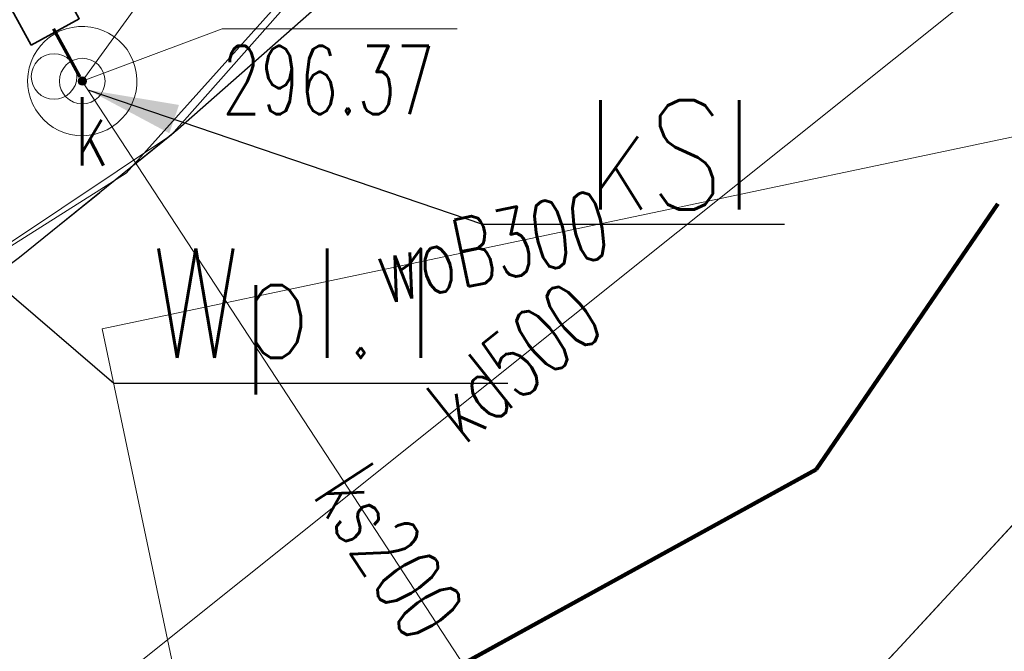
# Model space of a CAD drawing. Header units: metres. Extents: x 6567444 to 13135881, y 5574237 to 11149086.
# Tile 45 of 212: x 6567925 to 6567936, y 5574380 to 5574387. Entities that reach past the tile are written whole.
import ezdxf
from ezdxf.enums import TextEntityAlignment as Align

# ---------------------------------------------------------------- set-up
doc = ezdxf.new("R2010")
doc.units = ezdxf.units.M
for name, pattern in [('_MDCP$0$2.0_1.0', [3, 2, -1]), ('_MDCP$0$L_0_04', [1.5, 1, -0.5]), ('GE.I.6640.1.468.2024_MDCP_dodatkowe pomiary_12.03.2026$0$2.0_1.0', [3, 2, -1]), ('GE.I.6640.1.468.2024_MDCP_dodatkowe pomiary_12.03.2026$0$L_0_04', [1.5, 1, -0.5]), ('ISO03W100', [30, 12, -18])]:
    doc.linetypes.add(name, pattern=pattern)
for name, color, linetype, lineweight in [('_MDCP$0$GES_InneUrzadzeniaTowarzyszace', 7, 'Continuous', 18), ('_MDCP$0$GES_InneUrzadzeniaTowarzyszace_P', 7, 'Continuous', 18), ('_MDCP$0$GES_Rzedna', 7, 'Continuous', 18), ('_MDCP$0$OT_Komunikacja', 7, 'Continuous', 18), ('_MDCP$0$Z_ZAKRES', 214, 'Continuous', 90), ('_MDCP$1$GES_PrzewodKanalizacyjny', 36, 'Continuous', 18), ('_MDCP$1$GES_PrzewodWodociagowy', 5, 'Continuous', 18), ('_TT_KAN_D_Opis_PKT_wpust', 7, 'Continuous', 30), ('_TT_KAN_S_Opis_PKT_Siec_I', 7, 'Continuous', 30), ('_TT_KAN_S_PRZYLACZE', 34, 'ISO03W100', 70), ('_TT_RO', 7, 'Continuous', 35), ('GE.I.6640.1.468.2024_MDCP_dodatkowe pomiary_12.03.2026$0$GES_InneUrzadzeniaTowarzyszace', 7, 'Continuous', 18), ('GE.I.6640.1.468.2024_MDCP_dodatkowe pomiary_12.03.2026$0$GES_InneUrzadzeniaTowarzyszace_P', 7, 'Continuous', 18), ('GE.I.6640.1.468.2024_MDCP_dodatkowe pomiary_12.03.2026$0$GES_PrzewodKanalizacyjny', 36, 'Continuous', 18), ('GE.I.6640.1.468.2024_MDCP_dodatkowe pomiary_12.03.2026$0$GES_PrzewodWodociagowy', 5, 'Continuous', 18), ('GE.I.6640.1.468.2024_MDCP_dodatkowe pomiary_12.03.2026$0$GES_Rzedna', 7, 'Continuous', 18), ('GE.I.6640.1.468.2024_MDCP_dodatkowe pomiary_12.03.2026$0$OT_Komunikacja', 7, 'Continuous', 18), ('GE.I.6640.1.468.2024_MDCP_dodatkowe pomiary_12.03.2026$0$Z_ZAKRES', 214, 'Continuous', 90)]:
    doc.layers.add(name, color=color, linetype=linetype, lineweight=lineweight)
doc.layers.add('FORMA - Arch 01 - PZT 1 Strefy', color=7, linetype='Continuous')
doc.styles.add('_MDCP$0$STANDARD', font='simplex.shx')
doc.styles.add('GE.I.6640.1.468.2024_MDCP_dodatkowe pomiary_12.03.2026$0$STANDARD', font='simplex.shx')
doc.styles.add('ROMANS', font='romans.shx', dxfattribs={"width": 0.9})
doc.styles.get("Standard").update_dxf_attribs({"font": 'arial.ttf'})
doc.dimstyles.new('ISO-25', dxfattribs={"dimtxt": 2.5, "dimasz": 2.5, "dimexe": 1.25, "dimexo": 0.625, "dimtad": 1, "dimtxsty": 'Standard', "dimcen": 2.5, "dimadec": 0, "dimazin": 0, "dimtfac": 1, "dimtmove": 0, "dimatfit": 3, "dimfxl": 1, "dimarcsym": 0})
pattern_1 = [(45, (0, 0), (-0.265165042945, 0.265165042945), [])]

# ---------------------------------------------------------------- blocks, each defined once
blk = doc.blocks.new('_MDCP$0$SUPK_K')
at = {"color": 0, "linetype": 'Continuous', "lineweight": 18}
blk.add_circle((0, 0), 0.5, dxfattribs=at)
blk = doc.blocks.new('_MDCP$0$other_SUPW_O')
at = {"color": 0, "linetype": 'Continuous', "lineweight": 18}
blk.add_circle((0, 0), 0.5, dxfattribs=at)
blk = doc.blocks.new('_MDCP$0$other_SUPS01_05')
at = {"linetype": 'Continuous', "lineweight": 13}
blk.add_hatch(color=0, dxfattribs=at).paths.add_polyline_path([(0, -0.091, 1), (0, 0.091, 1)])
at = {"color": 0, "linetype": 'Continuous', "lineweight": 13}
blk.add_circle((0, 0), 0.0906, dxfattribs=at)
blk = doc.blocks.new('_MDCP')
at = {"layer": '_MDCP$0$GES_InneUrzadzeniaTowarzyszace', "color": 36, "linetype": 'Continuous', "lineweight": 18, "flags": 128}
blk.add_lwpolyline([(6567925.659, 5574385.533), (6567925.592, 5574385.544), (6567925.526, 5574385.563), (6567925.462, 5574385.589), (6567925.402, 5574385.621), (6567925.346, 5574385.661), (6567925.295, 5574385.707), (6567925.25, 5574385.758), (6567925.21, 5574385.814), (6567925.177, 5574385.874), (6567925.152, 5574385.938), (6567925.134, 5574386.004), (6567925.123, 5574386.071), (6567925.12, 5574386.14), (6567925.125, 5574386.208), (6567925.138, 5574386.275), (6567925.158, 5574386.341), (6567925.186, 5574386.403), (6567925.22, 5574386.463), (6567925.262, 5574386.517), (6567925.309, 5574386.567), (6567925.361, 5574386.611), (6567925.418, 5574386.649), (6567925.479, 5574386.68), (6567925.544, 5574386.704), (6567925.61, 5574386.72), (6567925.678, 5574386.729), (6567925.747, 5574386.73), (6567925.815, 5574386.723), (6567925.882, 5574386.708), (6567925.946, 5574386.686), (6567926.008, 5574386.656), (6567926.066, 5574386.62), (6567926.12, 5574386.577), (6567926.168, 5574386.529), (6567926.211, 5574386.475), (6567926.247, 5574386.417), (6567926.276, 5574386.355), (6567926.298, 5574386.29), (6567926.313, 5574386.223), (6567926.319, 5574386.155), (6567926.318, 5574386.087), (6567926.31, 5574386.019), (6567926.293, 5574385.952), (6567926.269, 5574385.888), (6567926.238, 5574385.827), (6567926.2, 5574385.77), (6567926.156, 5574385.718), (6567926.106, 5574385.671), (6567926.051, 5574385.63), (6567925.992, 5574385.595), (6567925.929, 5574385.568), (6567925.863, 5574385.548), (6567925.796, 5574385.535), (6567925.728, 5574385.53)], close=True, dxfattribs=at)
at = {"layer": '_MDCP$0$GES_Rzedna', "color": 7, "linetype": 'Continuous', "lineweight": 13, "flags": 128}
blk.add_lwpolyline([(6567929.834, 5574386.704), (6567927.256, 5574386.704), (6567925.72, 5574386.13)], dxfattribs=at)
at = {"layer": '_MDCP$0$OT_Komunikacja', "color": 7, "linetype": 'Continuous', "lineweight": 25, "flags": 128}
for points in [[(6567945.062, 5574393.494), (6567943.667, 5574391.188), (6567941.714, 5574388.428), (6567939.717, 5574385.726), (6567938.499, 5574384.155), (6567936.766, 5574382.158), (6567934.651, 5574379.867), (6567932.034, 5574377.144), (6567929.626, 5574374.868), (6567927.159, 5574372.769), (6567924.721, 5574370.845), (6567920.178, 5574367.514), (6567919.163, 5574366.875), (6567917.209, 5574365.668), (6567912.846, 5574363.203), (6567908.053, 5574360.812), (6567905.63, 5574359.784), (6567900.842, 5574357.997)], [(6567934.465, 5574393.243), (6567932.327, 5574390.844), (6567928.971, 5574387.543), (6567926.768, 5574385.598), (6567925.032, 5574384.195), (6567923.337, 5574382.935), (6567920.797, 5574381.179), (6567917.606, 5574379.366), (6567914.527, 5574377.737), (6567911.816, 5574376.502), (6567909.558, 5574375.579), (6567907.269, 5574374.816), (6567903.606, 5574373.672), (6567899.382, 5574372.528), (6567894.891, 5574371.274), (6567878.894, 5574366.917)]]:
    blk.add_lwpolyline(points, dxfattribs=at)
at = {"layer": '_MDCP$0$OT_Komunikacja', "color": 7, "linetype": '_MDCP$0$L_0_04', "lineweight": 18, "flags": 128}
for points in [[(6567947.515, 5574455.698), (6567948.396, 5574450.424), (6567948.648, 5574448.732), (6567948.975, 5574446.476), (6567949.265, 5574444.281), (6567949.478, 5574440.508), (6567949.478, 5574438.827), (6567949.548, 5574436.345), (6567949.466, 5574434.494), (6567949.331, 5574431.506), (6567949.013, 5574428.567), (6567948.397, 5574424.452), (6567947.845, 5574421.592), (6567946.958, 5574417.848), (6567946.194, 5574415.206), (6567944.955, 5574411.463), (6567944.22, 5574409.565), (6567943.335, 5574407.431), (6567941.896, 5574404.446), (6567940.723, 5574402.331), (6567939.781, 5574400.677), (6567938.516, 5574398.665), (6567936.744, 5574396.084), (6567934.465, 5574393.243), (6567932.327, 5574390.844), (6567928.971, 5574387.543), (6567926.7, 5574385.54), (6567925.032, 5574384.195), (6567923.337, 5574382.935), (6567920.797, 5574381.179), (6567917.606, 5574379.366), (6567914.527, 5574377.737), (6567911.816, 5574376.502), (6567909.558, 5574375.579), (6567907.269, 5574374.816), (6567903.606, 5574373.672), (6567899.382, 5574372.528), (6567894.891, 5574371.274), (6567878.894, 5574366.917), (6567867.949, 5574363.87), (6567863.154, 5574362.61), (6567857.11, 5574361.35), (6567856.863, 5574364.456), (6567856.582, 5574368.039), (6567856.09, 5574372.83), (6567857, 5574372.9), (6567856.31, 5574378.9), (6567855.79, 5574382.87), (6567855.18, 5574386.83), (6567854.51, 5574390.76), (6567853.78, 5574394.71), (6567853.05, 5574398.63), (6567852.19, 5574402.6), (6567849.76, 5574413.26), (6567849.89, 5574414.22), (6567851.83, 5574414.67), (6567851.37, 5574416.66), (6567854.58, 5574417.42), (6567850.88, 5574432.39), (6567845.96, 5574431.22), (6567840.92, 5574450.67), (6567838.96, 5574456.25), (6567831.07, 5574490.06), (6567830.27, 5574495.98), (6567829, 5574501.83), (6567827.92, 5574506.7), (6567826.86, 5574511.56), (6567826.08, 5574515.52), (6567825.4, 5574519.47), (6567824.95, 5574522.44), (6567824.5, 5574526.43), (6567824.25, 5574529.43), (6567824.08, 5574532.42), (6567824.01, 5574536.4), (6567824.25, 5574539.41), (6567825.44, 5574545.29), (6567826.09, 5574547.18), (6567826.92, 5574548.98), (6567827.87, 5574550.71), (6567829, 5574552.37), (6567849.24, 5574556.86), (6567847.84, 5574562.43), (6567850.42, 5574563.07), (6567851, 5574562.82), (6567857.08, 5574558.64), (6567878.36, 5574563.51), (6567907.32, 5574570.28), (6567907.73, 5574567.88), (6567878.94, 5574561.2), (6567857.62, 5574556.33), (6567833.07, 5574550.68), (6567832.17, 5574550.48), (6567830.79, 5574549.8), (6567829.67, 5574548.79), (6567828.68, 5574547.02), (6567827.68, 5574544.22), (6567827.06, 5574541.37), (6567826.61, 5574538.33), (6567826.47, 5574535.3), (6567826.62, 5574531.27), (6567826.93, 5574527.32), (6567827.29, 5574523.8), (6567827.81, 5574520.34), (6567828.64, 5574515.44), (6567829.22, 5574512.47), (6567831.34, 5574502.7), (6567832, 5574502.04), (6567832.86, 5574501.86), (6567835.48, 5574490.39), (6567838.69, 5574476.72), (6567840.94, 5574477.22), (6567842.1, 5574472.29), (6567839.84, 5574471.76), (6567843.24, 5574457.14), (6567846.41, 5574443.89), (6567846.82, 5574442.27), (6567847.04, 5574441.61), (6567847.42, 5574441.08), (6567847.97, 5574440.71), (6567848.63, 5574440.56), (6567849.32, 5574440.61), (6567851.19, 5574441.04), (6567854.02, 5574429.39), (6567857.72, 5574414.07), (6567855.38, 5574413.53), (6567854.43, 5574412.7), (6567853.63, 5574411.68), (6567853.17, 5574410.72), (6567853.12, 5574409.71), (6567854.26, 5574404.84), (6567855.51, 5574399), (6567857.01, 5574391.2), (6567857.79, 5574386.18), (6567858.35, 5574382.21), (6567859.02, 5574377.27), (6567859.909, 5574368.887), (6567860.055, 5574367.78), (6567860.402, 5574366.895), (6567861.348, 5574365.757), (6567862.743, 5574365.112), (6567863.812, 5574364.983), (6567864.873, 5574365.082), (6567875.385, 5574368.045), (6567887.169, 5574371.344), (6567894.86, 5574373.433), (6567904.193, 5574375.979), (6567909.986, 5574377.842), (6567913.714, 5574379.575), (6567916.29, 5574380.93), (6567919.833, 5574382.929), (6567921.94, 5574384.465), (6567924.837, 5574386.597), (6567926.974, 5574388.488), (6567928.91, 5574390.273), (6567932.797, 5574394.443), (6567936.263, 5574399.014), (6567938.789, 5574403.047), (6567940.719, 5574406.619), (6567942.6, 5574410.97), (6567944.237, 5574415.951), (6567945.095, 5574418.932), (6567946.005, 5574422.667), (6567946.916, 5574428.255), (6567947.357, 5574433.537), (6567947.446, 5574438.626), (6567947.184, 5574444.294), (6567946.685, 5574448.233), (6567946.054, 5574452.175), (6567945.029, 5574458.386), (6567942.856, 5574469.729), (6567945.871, 5574465.435)], [(6567954.89, 5574468.512), (6567956.089, 5574463.26), (6567957.252, 5574458.143), (6567957.794, 5574455.218), (6567958.727, 5574450.183), (6567959.058, 5574447.861), (6567959.67, 5574442.376), (6567959.67, 5574436.486), (6567959.545, 5574431.99), (6567959.099, 5574427.014), (6567958.044, 5574420.969), (6567957.324, 5574417.445), (6567956.07, 5574412.854), (6567954.526, 5574407.996), (6567952.42, 5574402.809), (6567950.598, 5574398.897), (6567948.007, 5574394.119), (6567947.234, 5574392.908), (6567943.824, 5574387.695), (6567941.21, 5574384.2), (6567938.511, 5574380.967), (6567935.556, 5574377.712), (6567933.248, 5574375.394), (6567930.983, 5574373.286), (6567929, 5574371.503), (6567927.008, 5574369.919), (6567923.991, 5574367.643), (6567920.708, 5574365.356), (6567918.61, 5574364.087), (6567916.996, 5574363.184), (6567918.799, 5574366.142), (6567919.163, 5574366.875), (6567920.178, 5574367.514), (6567924.721, 5574370.845), (6567927.159, 5574372.769), (6567929.626, 5574374.868), (6567932.034, 5574377.144), (6567934.651, 5574379.867), (6567936.766, 5574382.158), (6567938.499, 5574384.155), (6567939.717, 5574385.726), (6567941.714, 5574388.428), (6567943.667, 5574391.188), (6567945.062, 5574393.494), (6567946.829, 5574396.401), (6567947.856, 5574398.247), (6567949.105, 5574400.712), (6567950.226, 5574403.154), (6567951.475, 5574406.082), (6567953.08, 5574410.424), (6567953.824, 5574412.7), (6567954.863, 5574416.361), (6567955.634, 5574419.668), (6567956.001, 5574421.378), (6567956.525, 5574424.251), (6567956.882, 5574426.779), (6567957.102, 5574428.646), (6567957.291, 5574430.461), (6567957.448, 5574433.219), (6567957.584, 5574436.196), (6567957.494, 5574439.375), (6567957.326, 5574443.683), (6567956.865, 5574448.256), (6567955.717, 5574455.051), (6567954.618, 5574460.152), (6567953.982, 5574463.046), (6567953.196, 5574466.527), (6567952.865, 5574468.02), (6567953.104, 5574468.962), (6567953.7, 5574470.618), (6567954.406, 5574471.956), (6567954.979, 5574472.711), (6567955.47, 5574473.02), (6567955.795, 5574470.584)]]:
    blk.add_lwpolyline(points, close=True, dxfattribs=at)
at = {"layer": '_MDCP$0$Z_ZAKRES', "linetype": '_MDCP$0$2.0_1.0', "lineweight": 140, "ltscale": 3}
blk.add_lwpolyline([(6567820.407, 5574555.719), (6567847.232, 5574561.997), (6567929.356, 5574581.206), (6567956.443, 5574443.911), (6567955.827, 5574425.481), (6567951.015, 5574407.07), (6567933.777, 5574381.866), (6567907.312, 5574367.318), (6567855.739, 5574355.65), (6567852.582, 5574378.747), (6567848.105, 5574411.572), (6567841.693, 5574438.994), (6567818.946, 5574517.253)], close=True, dxfattribs=at)
at = {"layer": '_MDCP$1$GES_PrzewodKanalizacyjny', "color": 36, "linetype": 'Continuous', "lineweight": 18, "flags": 128}
for points in [[(6567925.72, 5574386.13), (6567942.99, 5574409.95)], [(6567920.36, 5574374.97), (6567940.577, 5574391.128)], [(6567925.72, 5574386.13), (6567932.47, 5574375.8)]]:
    blk.add_lwpolyline(points, dxfattribs=at)
at = {"layer": '_MDCP$1$GES_PrzewodWodociagowy', "color": 5, "linetype": 'Continuous', "lineweight": 18, "flags": 128}
for points in [[(6567864.76, 5574364.5), (6567865.26, 5574364.62), (6567879.87, 5574368.83), (6567891.58, 5574371.22), (6567903.6, 5574374.16), (6567920.8, 5574381.71), (6567923.69, 5574383.53), (6567926.2, 5574385.12), (6567936.27, 5574396.34), (6567944.17, 5574409.92), (6567946.48, 5574417.99), (6567947.71, 5574422.27), (6567948.92, 5574431.23), (6567949.41, 5574434.92), (6567949.29, 5574441.41), (6567946.5, 5574458.89), (6567955.88, 5574460.77), (6567952.53, 5574481.02), (6567952.22, 5574482.27), (6567948.28, 5574498.02), (6567947.93, 5574497.92), (6567937.17, 5574495.79)], [(6567864.76, 5574364.5), (6567865.26, 5574364.62), (6567879.87, 5574368.83), (6567891.58, 5574371.22), (6567903.6, 5574374.16), (6567920.8, 5574381.71), (6567923.69, 5574383.53), (6567926.2, 5574385.12), (6567936.27, 5574396.34), (6567944.17, 5574409.92), (6567946.48, 5574417.99), (6567947.71, 5574422.27), (6567948.92, 5574431.23), (6567949.41, 5574434.92), (6567949.29, 5574441.41), (6567946.5, 5574458.89), (6567955.88, 5574460.77), (6567952.53, 5574481.02), (6567952.22, 5574482.27), (6567948.28, 5574498.02), (6567947.93, 5574497.92), (6567937.17, 5574495.79)], [(6567926.7, 5574385.54), (6567936.27, 5574396.34), (6567944.17, 5574409.92), (6567946.48, 5574417.99), (6567947.71, 5574422.27), (6567948.92, 5574431.23), (6567949.41, 5574434.92)], [(6567864.76, 5574364.5), (6567865.26, 5574364.62), (6567879.87, 5574368.83), (6567891.58, 5574371.22), (6567903.6, 5574374.16), (6567920.8, 5574381.71), (6567923.69, 5574383.53), (6567926.7, 5574385.54)]]:
    blk.add_lwpolyline(points, dxfattribs=at)
at = {"layer": '_MDCP$1$GES_PrzewodWodociagowy', "color": 5, "linetype": 'Continuous', "lineweight": 18}
blk.add_lwpolyline([(6567931.67, 5574356.163), (6567925.94, 5574383.41), (6567967.469, 5574392.165)], dxfattribs=at)
at = {"layer": '_MDCP$0$GES_InneUrzadzeniaTowarzyszace_P', "linetype": 'Continuous', "xscale": 0.5, "yscale": 0.5, "zscale": 0.5}
blk.add_blockref('_MDCP$0$other_SUPW_O', (6567925.41, 5574386.18), dxfattribs=at)
at = {"layer": '_MDCP$0$GES_InneUrzadzeniaTowarzyszace_P', "color": 36, "linetype": 'Continuous', "xscale": 0.5, "yscale": 0.5, "zscale": 0.5}
blk.add_blockref('_MDCP$0$SUPK_K', (6567925.72, 5574386.13), dxfattribs=at)
at = {"layer": '_MDCP$0$GES_Rzedna', "color": 36, "linetype": 'Continuous', "xscale": 0.5, "yscale": 0.5, "zscale": 0.5}
blk.add_blockref('_MDCP$0$other_SUPS01_05', (6567925.72, 5574386.13), dxfattribs=at)
at = {"layer": '_MDCP$0$GES_InneUrzadzeniaTowarzyszace_P', "color": 7, "lineweight": 15, "style": '_MDCP$0$STANDARD', "width": 0.66}
blk.add_text('k', height=0.75, dxfattribs=at).set_placement((6567925.635, 5574385.955), align=Align.TOP_LEFT)
at = {"layer": '_MDCP$0$GES_Rzedna', "color": 36, "lineweight": 15, "style": '_MDCP$0$STANDARD', "width": 0.66}
blk.add_text('296.37', height=0.75, dxfattribs=at).set_placement((6567927.256, 5574386.516), align=Align.TOP_LEFT)
at = {"layer": '_MDCP$1$GES_PrzewodKanalizacyjny', "color": 36, "lineweight": 15, "style": '_MDCP$0$STANDARD', "width": 0.66}
for s, rotation, p in [('kd500', -321.4, (6567930.468, 5574383.049)), ('ks200', -56.8, (6567929.095, 5574380.965))]:
    blk.add_text(s, height=0.75, rotation=rotation, dxfattribs=at).set_placement(p, align=Align.MIDDLE_CENTER)
at = {"layer": '_MDCP$1$GES_PrzewodWodociagowy', "color": 5, "lineweight": 15, "style": '_MDCP$0$STANDARD', "width": 0.66}
blk.add_text('woB300', height=0.75, rotation=-348.1, dxfattribs=at).set_placement((6567930.214, 5574384.311), align=Align.MIDDLE_CENTER)
blk = doc.blocks.new('GE.I.6640.1.468.2024_MDCP_dodatkowe pomiary_12.03.2026$0$SUPK_K')
at = {"color": 0, "linetype": 'Continuous', "lineweight": 18}
blk.add_circle((0, 0), 0.5, dxfattribs=at)
blk = doc.blocks.new('GE.I.6640.1.468.2024_MDCP_dodatkowe pomiary_12.03.2026$0$other_SUPW_O')
at = {"color": 0, "linetype": 'Continuous', "lineweight": 18}
blk.add_circle((0, 0), 0.5, dxfattribs=at)
blk = doc.blocks.new('GE.I.6640.1.468.2024_MDCP_dodatkowe pomiary_12.03.2026$0$other_SUPS01_05')
at = {"linetype": 'Continuous', "lineweight": 13}
blk.add_hatch(color=0, dxfattribs=at).paths.add_polyline_path([(0, -0.091, 1), (0, 0.091, 1)])
at = {"color": 0, "linetype": 'Continuous', "lineweight": 13}
blk.add_circle((0, 0), 0.0906, dxfattribs=at)
blk = doc.blocks.new('GE.I.6640.1.468.2024_MDCP_dodatkowe pomiary_12.03.2026')
at = {"layer": 'GE.I.6640.1.468.2024_MDCP_dodatkowe pomiary_12.03.2026$0$GES_InneUrzadzeniaTowarzyszace', "color": 36, "linetype": 'Continuous', "lineweight": 18, "flags": 128}
blk.add_lwpolyline([(6567925.659, 5574385.533), (6567925.592, 5574385.544), (6567925.526, 5574385.563), (6567925.462, 5574385.589), (6567925.402, 5574385.621), (6567925.346, 5574385.661), (6567925.295, 5574385.707), (6567925.25, 5574385.758), (6567925.21, 5574385.814), (6567925.177, 5574385.874), (6567925.152, 5574385.938), (6567925.134, 5574386.004), (6567925.123, 5574386.071), (6567925.12, 5574386.14), (6567925.125, 5574386.208), (6567925.138, 5574386.275), (6567925.158, 5574386.341), (6567925.186, 5574386.403), (6567925.22, 5574386.463), (6567925.262, 5574386.517), (6567925.309, 5574386.567), (6567925.361, 5574386.611), (6567925.418, 5574386.649), (6567925.479, 5574386.68), (6567925.544, 5574386.704), (6567925.61, 5574386.72), (6567925.678, 5574386.729), (6567925.747, 5574386.73), (6567925.815, 5574386.723), (6567925.882, 5574386.708), (6567925.946, 5574386.686), (6567926.008, 5574386.656), (6567926.066, 5574386.62), (6567926.12, 5574386.577), (6567926.168, 5574386.529), (6567926.211, 5574386.475), (6567926.247, 5574386.417), (6567926.276, 5574386.355), (6567926.298, 5574386.29), (6567926.313, 5574386.223), (6567926.319, 5574386.155), (6567926.318, 5574386.087), (6567926.31, 5574386.019), (6567926.293, 5574385.952), (6567926.269, 5574385.888), (6567926.238, 5574385.827), (6567926.2, 5574385.77), (6567926.156, 5574385.718), (6567926.106, 5574385.671), (6567926.051, 5574385.63), (6567925.992, 5574385.595), (6567925.929, 5574385.568), (6567925.863, 5574385.548), (6567925.796, 5574385.535), (6567925.728, 5574385.53)], close=True, dxfattribs=at)
at = {"layer": 'GE.I.6640.1.468.2024_MDCP_dodatkowe pomiary_12.03.2026$0$GES_PrzewodKanalizacyjny', "color": 36, "linetype": 'Continuous', "lineweight": 18, "flags": 128}
for points in [[(6567925.72, 5574386.13), (6567942.99, 5574409.95)], [(6567920.36, 5574374.97), (6567940.577, 5574391.128)], [(6567925.72, 5574386.13), (6567932.47, 5574375.8)]]:
    blk.add_lwpolyline(points, dxfattribs=at)
at = {"layer": 'GE.I.6640.1.468.2024_MDCP_dodatkowe pomiary_12.03.2026$0$GES_PrzewodWodociagowy', "color": 5, "linetype": 'Continuous', "lineweight": 18, "flags": 128}
for points in [[(6567864.76, 5574364.5), (6567865.26, 5574364.62), (6567879.87, 5574368.83), (6567891.58, 5574371.22), (6567903.6, 5574374.16), (6567920.8, 5574381.71), (6567923.69, 5574383.53), (6567926.2, 5574385.12), (6567936.27, 5574396.34), (6567944.17, 5574409.92), (6567946.48, 5574417.99), (6567947.71, 5574422.27), (6567948.92, 5574431.23), (6567949.41, 5574434.92), (6567949.29, 5574441.41), (6567946.5, 5574458.89), (6567955.88, 5574460.77), (6567952.53, 5574481.02), (6567952.22, 5574482.27), (6567948.28, 5574498.02), (6567947.93, 5574497.92), (6567937.17, 5574495.79)], [(6567864.76, 5574364.5), (6567865.26, 5574364.62), (6567879.87, 5574368.83), (6567891.58, 5574371.22), (6567903.6, 5574374.16), (6567920.8, 5574381.71), (6567923.69, 5574383.53), (6567926.2, 5574385.12), (6567936.27, 5574396.34), (6567944.17, 5574409.92), (6567946.48, 5574417.99), (6567947.71, 5574422.27), (6567948.92, 5574431.23), (6567949.41, 5574434.92), (6567949.29, 5574441.41), (6567946.5, 5574458.89), (6567955.88, 5574460.77), (6567952.53, 5574481.02), (6567952.22, 5574482.27), (6567948.28, 5574498.02), (6567947.93, 5574497.92), (6567937.17, 5574495.79)], [(6567926.7, 5574385.54), (6567936.27, 5574396.34), (6567944.17, 5574409.92), (6567946.48, 5574417.99), (6567947.71, 5574422.27), (6567948.92, 5574431.23), (6567949.41, 5574434.92)], [(6567864.76, 5574364.5), (6567865.26, 5574364.62), (6567879.87, 5574368.83), (6567891.58, 5574371.22), (6567903.6, 5574374.16), (6567920.8, 5574381.71), (6567923.69, 5574383.53), (6567926.7, 5574385.54)]]:
    blk.add_lwpolyline(points, dxfattribs=at)
at = {"layer": 'GE.I.6640.1.468.2024_MDCP_dodatkowe pomiary_12.03.2026$0$GES_PrzewodWodociagowy', "color": 5, "linetype": 'Continuous', "lineweight": 18}
blk.add_lwpolyline([(6567931.67, 5574356.163), (6567925.94, 5574383.41), (6567967.469, 5574392.165)], dxfattribs=at)
at = {"layer": 'GE.I.6640.1.468.2024_MDCP_dodatkowe pomiary_12.03.2026$0$GES_Rzedna', "color": 7, "linetype": 'Continuous', "lineweight": 13, "flags": 128}
blk.add_lwpolyline([(6567929.834, 5574386.704), (6567927.256, 5574386.704), (6567925.72, 5574386.13)], dxfattribs=at)
at = {"layer": 'GE.I.6640.1.468.2024_MDCP_dodatkowe pomiary_12.03.2026$0$OT_Komunikacja', "color": 7, "linetype": 'Continuous', "lineweight": 25, "flags": 128}
for points in [[(6567945.062, 5574393.494), (6567943.667, 5574391.188), (6567941.714, 5574388.428), (6567939.717, 5574385.726), (6567938.499, 5574384.155), (6567936.766, 5574382.158), (6567934.651, 5574379.867), (6567932.034, 5574377.144), (6567929.626, 5574374.868), (6567927.159, 5574372.769), (6567924.721, 5574370.845), (6567920.178, 5574367.514), (6567919.163, 5574366.875), (6567917.209, 5574365.668), (6567912.846, 5574363.203), (6567908.053, 5574360.812), (6567905.63, 5574359.784), (6567900.842, 5574357.997)], [(6567934.465, 5574393.243), (6567932.327, 5574390.844), (6567928.971, 5574387.543), (6567926.768, 5574385.598), (6567925.032, 5574384.195), (6567923.337, 5574382.935), (6567920.797, 5574381.179), (6567917.606, 5574379.366), (6567914.527, 5574377.737), (6567911.816, 5574376.502), (6567909.558, 5574375.579), (6567907.269, 5574374.816), (6567903.606, 5574373.672), (6567899.382, 5574372.528), (6567894.891, 5574371.274), (6567878.894, 5574366.917)]]:
    blk.add_lwpolyline(points, dxfattribs=at)
at = {"layer": 'GE.I.6640.1.468.2024_MDCP_dodatkowe pomiary_12.03.2026$0$OT_Komunikacja', "color": 7, "linetype": 'GE.I.6640.1.468.2024_MDCP_dodatkowe pomiary_12.03.2026$0$L_0_04', "lineweight": 18, "flags": 128}
for points in [[(6567947.515, 5574455.698), (6567948.396, 5574450.424), (6567948.648, 5574448.732), (6567948.975, 5574446.476), (6567949.265, 5574444.281), (6567949.478, 5574440.508), (6567949.478, 5574438.827), (6567949.548, 5574436.345), (6567949.466, 5574434.494), (6567949.331, 5574431.506), (6567949.013, 5574428.567), (6567948.397, 5574424.452), (6567947.845, 5574421.592), (6567946.958, 5574417.848), (6567946.194, 5574415.206), (6567944.955, 5574411.463), (6567944.22, 5574409.565), (6567943.335, 5574407.431), (6567941.896, 5574404.446), (6567940.723, 5574402.331), (6567939.781, 5574400.677), (6567938.516, 5574398.665), (6567936.744, 5574396.084), (6567934.465, 5574393.243), (6567932.327, 5574390.844), (6567928.971, 5574387.543), (6567926.7, 5574385.54), (6567925.032, 5574384.195), (6567923.337, 5574382.935), (6567920.797, 5574381.179), (6567917.606, 5574379.366), (6567914.527, 5574377.737), (6567911.816, 5574376.502), (6567909.558, 5574375.579), (6567907.269, 5574374.816), (6567903.606, 5574373.672), (6567899.382, 5574372.528), (6567894.891, 5574371.274), (6567878.894, 5574366.917), (6567867.949, 5574363.87), (6567863.154, 5574362.61), (6567857.11, 5574361.35), (6567856.863, 5574364.456), (6567856.582, 5574368.039), (6567856.09, 5574372.83), (6567857, 5574372.9), (6567856.31, 5574378.9), (6567855.79, 5574382.87), (6567855.18, 5574386.83), (6567854.51, 5574390.76), (6567853.78, 5574394.71), (6567853.05, 5574398.63), (6567852.19, 5574402.6), (6567849.76, 5574413.26), (6567849.89, 5574414.22), (6567851.83, 5574414.67), (6567851.37, 5574416.66), (6567854.58, 5574417.42), (6567850.88, 5574432.39), (6567845.96, 5574431.22), (6567840.92, 5574450.67), (6567838.96, 5574456.25), (6567831.07, 5574490.06), (6567830.27, 5574495.98), (6567829, 5574501.83), (6567827.92, 5574506.7), (6567826.86, 5574511.56), (6567826.08, 5574515.52), (6567825.4, 5574519.47), (6567824.95, 5574522.44), (6567824.5, 5574526.43), (6567824.25, 5574529.43), (6567824.08, 5574532.42), (6567824.01, 5574536.4), (6567824.25, 5574539.41), (6567825.44, 5574545.29), (6567826.09, 5574547.18), (6567826.92, 5574548.98), (6567827.87, 5574550.71), (6567829, 5574552.37), (6567849.24, 5574556.86), (6567847.84, 5574562.43), (6567850.42, 5574563.07), (6567851, 5574562.82), (6567857.08, 5574558.64), (6567878.36, 5574563.51), (6567907.32, 5574570.28), (6567907.73, 5574567.88), (6567878.94, 5574561.2), (6567857.62, 5574556.33), (6567833.07, 5574550.68), (6567832.17, 5574550.48), (6567830.79, 5574549.8), (6567829.67, 5574548.79), (6567828.68, 5574547.02), (6567827.68, 5574544.22), (6567827.06, 5574541.37), (6567826.61, 5574538.33), (6567826.47, 5574535.3), (6567826.62, 5574531.27), (6567826.93, 5574527.32), (6567827.29, 5574523.8), (6567827.81, 5574520.34), (6567828.64, 5574515.44), (6567829.22, 5574512.47), (6567831.34, 5574502.7), (6567832, 5574502.04), (6567832.86, 5574501.86), (6567835.48, 5574490.39), (6567838.69, 5574476.72), (6567840.94, 5574477.22), (6567842.1, 5574472.29), (6567839.84, 5574471.76), (6567843.24, 5574457.14), (6567846.41, 5574443.89), (6567846.82, 5574442.27), (6567847.04, 5574441.61), (6567847.42, 5574441.08), (6567847.97, 5574440.71), (6567848.63, 5574440.56), (6567849.32, 5574440.61), (6567851.19, 5574441.04), (6567854.02, 5574429.39), (6567857.72, 5574414.07), (6567855.38, 5574413.53), (6567854.43, 5574412.7), (6567853.63, 5574411.68), (6567853.17, 5574410.72), (6567853.12, 5574409.71), (6567854.26, 5574404.84), (6567855.51, 5574399), (6567857.01, 5574391.2), (6567857.79, 5574386.18), (6567858.35, 5574382.21), (6567859.02, 5574377.27), (6567859.909, 5574368.887), (6567860.055, 5574367.78), (6567860.402, 5574366.895), (6567861.348, 5574365.757), (6567862.743, 5574365.112), (6567863.812, 5574364.983), (6567864.873, 5574365.082), (6567875.385, 5574368.045), (6567887.169, 5574371.344), (6567894.86, 5574373.433), (6567904.193, 5574375.979), (6567909.986, 5574377.842), (6567913.714, 5574379.575), (6567916.29, 5574380.93), (6567919.833, 5574382.929), (6567921.94, 5574384.465), (6567924.837, 5574386.597), (6567926.974, 5574388.488), (6567928.91, 5574390.273), (6567932.797, 5574394.443), (6567936.263, 5574399.014), (6567938.789, 5574403.047), (6567940.719, 5574406.619), (6567942.6, 5574410.97), (6567944.237, 5574415.951), (6567945.095, 5574418.932), (6567946.005, 5574422.667), (6567946.916, 5574428.255), (6567947.357, 5574433.537), (6567947.446, 5574438.626), (6567947.184, 5574444.294), (6567946.685, 5574448.233), (6567946.054, 5574452.175), (6567945.029, 5574458.386), (6567942.856, 5574469.729), (6567945.871, 5574465.435)], [(6567954.89, 5574468.512), (6567956.089, 5574463.26), (6567957.252, 5574458.143), (6567957.794, 5574455.218), (6567958.727, 5574450.183), (6567959.058, 5574447.861), (6567959.67, 5574442.376), (6567959.67, 5574436.486), (6567959.545, 5574431.99), (6567959.099, 5574427.014), (6567958.044, 5574420.969), (6567957.324, 5574417.445), (6567956.07, 5574412.854), (6567954.526, 5574407.996), (6567952.42, 5574402.809), (6567950.598, 5574398.897), (6567948.007, 5574394.119), (6567947.234, 5574392.908), (6567943.824, 5574387.695), (6567941.21, 5574384.2), (6567938.511, 5574380.967), (6567935.556, 5574377.712), (6567933.248, 5574375.394), (6567930.983, 5574373.286), (6567929, 5574371.503), (6567927.008, 5574369.919), (6567923.991, 5574367.643), (6567920.708, 5574365.356), (6567918.61, 5574364.087), (6567916.996, 5574363.184), (6567918.799, 5574366.142), (6567919.163, 5574366.875), (6567920.178, 5574367.514), (6567924.721, 5574370.845), (6567927.159, 5574372.769), (6567929.626, 5574374.868), (6567932.034, 5574377.144), (6567934.651, 5574379.867), (6567936.766, 5574382.158), (6567938.499, 5574384.155), (6567939.717, 5574385.726), (6567941.714, 5574388.428), (6567943.667, 5574391.188), (6567945.062, 5574393.494), (6567946.829, 5574396.401), (6567947.856, 5574398.247), (6567949.105, 5574400.712), (6567950.226, 5574403.154), (6567951.475, 5574406.082), (6567953.08, 5574410.424), (6567953.824, 5574412.7), (6567954.863, 5574416.361), (6567955.634, 5574419.668), (6567956.001, 5574421.378), (6567956.525, 5574424.251), (6567956.882, 5574426.779), (6567957.102, 5574428.646), (6567957.291, 5574430.461), (6567957.448, 5574433.219), (6567957.584, 5574436.196), (6567957.494, 5574439.375), (6567957.326, 5574443.683), (6567956.865, 5574448.256), (6567955.717, 5574455.051), (6567954.618, 5574460.152), (6567953.982, 5574463.046), (6567953.196, 5574466.527), (6567952.865, 5574468.02), (6567953.104, 5574468.962), (6567953.7, 5574470.618), (6567954.406, 5574471.956), (6567954.979, 5574472.711), (6567955.47, 5574473.02), (6567955.795, 5574470.584)]]:
    blk.add_lwpolyline(points, close=True, dxfattribs=at)
at = {"layer": 'GE.I.6640.1.468.2024_MDCP_dodatkowe pomiary_12.03.2026$0$Z_ZAKRES', "linetype": 'GE.I.6640.1.468.2024_MDCP_dodatkowe pomiary_12.03.2026$0$2.0_1.0', "lineweight": 140, "ltscale": 3}
blk.add_lwpolyline([(6567820.407, 5574555.719), (6567847.232, 5574561.997), (6567929.356, 5574581.206), (6567956.443, 5574443.911), (6567955.827, 5574425.481), (6567951.015, 5574407.07), (6567933.777, 5574381.866), (6567907.312, 5574367.318), (6567855.739, 5574355.65), (6567852.582, 5574378.747), (6567848.105, 5574411.572), (6567841.693, 5574438.994), (6567818.946, 5574517.253)], close=True, dxfattribs=at)
at = {"layer": 'GE.I.6640.1.468.2024_MDCP_dodatkowe pomiary_12.03.2026$0$GES_InneUrzadzeniaTowarzyszace_P', "linetype": 'Continuous', "xscale": 0.5, "yscale": 0.5, "zscale": 0.5}
blk.add_blockref('GE.I.6640.1.468.2024_MDCP_dodatkowe pomiary_12.03.2026$0$other_SUPW_O', (6567925.41, 5574386.18), dxfattribs=at)
at = {"layer": 'GE.I.6640.1.468.2024_MDCP_dodatkowe pomiary_12.03.2026$0$GES_InneUrzadzeniaTowarzyszace_P', "color": 36, "linetype": 'Continuous', "xscale": 0.5, "yscale": 0.5, "zscale": 0.5}
blk.add_blockref('GE.I.6640.1.468.2024_MDCP_dodatkowe pomiary_12.03.2026$0$SUPK_K', (6567925.72, 5574386.13), dxfattribs=at)
at = {"layer": 'GE.I.6640.1.468.2024_MDCP_dodatkowe pomiary_12.03.2026$0$GES_Rzedna', "color": 36, "linetype": 'Continuous', "xscale": 0.5, "yscale": 0.5, "zscale": 0.5}
blk.add_blockref('GE.I.6640.1.468.2024_MDCP_dodatkowe pomiary_12.03.2026$0$other_SUPS01_05', (6567925.72, 5574386.13), dxfattribs=at)
at = {"layer": 'GE.I.6640.1.468.2024_MDCP_dodatkowe pomiary_12.03.2026$0$GES_InneUrzadzeniaTowarzyszace_P', "color": 7, "lineweight": 15, "style": 'GE.I.6640.1.468.2024_MDCP_dodatkowe pomiary_12.03.2026$0$STANDARD', "width": 0.66}
blk.add_text('k', height=0.75, dxfattribs=at).set_placement((6567925.635, 5574385.955), align=Align.TOP_LEFT)
at = {"layer": 'GE.I.6640.1.468.2024_MDCP_dodatkowe pomiary_12.03.2026$0$GES_PrzewodKanalizacyjny', "color": 36, "lineweight": 15, "style": 'GE.I.6640.1.468.2024_MDCP_dodatkowe pomiary_12.03.2026$0$STANDARD', "width": 0.66}
for s, rotation, p in [('kd500', -321.4, (6567930.468, 5574383.049)), ('ks200', -56.8, (6567929.095, 5574380.965))]:
    blk.add_text(s, height=0.75, rotation=rotation, dxfattribs=at).set_placement(p, align=Align.MIDDLE_CENTER)
at = {"layer": 'GE.I.6640.1.468.2024_MDCP_dodatkowe pomiary_12.03.2026$0$GES_PrzewodWodociagowy', "color": 5, "lineweight": 15, "style": 'GE.I.6640.1.468.2024_MDCP_dodatkowe pomiary_12.03.2026$0$STANDARD', "width": 0.66}
blk.add_text('woB300', height=0.75, rotation=-348.1, dxfattribs=at).set_placement((6567930.214, 5574384.311), align=Align.MIDDLE_CENTER)
at = {"layer": 'GE.I.6640.1.468.2024_MDCP_dodatkowe pomiary_12.03.2026$0$GES_Rzedna', "color": 36, "lineweight": 15, "style": 'GE.I.6640.1.468.2024_MDCP_dodatkowe pomiary_12.03.2026$0$STANDARD', "width": 0.66}
blk.add_text('296.37', height=0.75, dxfattribs=at).set_placement((6567927.256, 5574386.516), align=Align.TOP_LEFT)

msp = doc.modelspace()

# ---------------------------------------------------------------- block references
at = {"layer": 'Defpoints'}
msp.add_blockref('GE.I.6640.1.468.2024_MDCP_dodatkowe pomiary_12.03.2026', (0, 0), dxfattribs=at)

# ---------------------------------------------------------------- next in the draw order: block references
msp.add_blockref('_MDCP', (0, 0))

# ---------------------------------------------------------------- next in the draw order: hatches: boundary and pattern name
at = {"layer": 'FORMA - Arch 01 - PZT 1 Strefy', "linetype": 'Continuous', "lineweight": 0, "true_color": 0x69697f}
h = msp.add_hatch(dxfattribs=at)
h.set_pattern_fill('ANSI31', color=8, scale=3, style=0)
h.set_pattern_definition(pattern_1)
h.paths.add_polyline_path([(6567868.664, 5574447.184), (6567873.254, 5574448.171), (6567873.813, 5574447.81), (6567888.539, 5574450.975, -0.233884), (6567889.399, 5574450.758, -0.164402), (6567889.726, 5574450.208), (6567892.634, 5574436.678), (6567887.555, 5574435.586), (6567887.676, 5574435.026), (6567887.676, 5574435.025, -0.414102), (6567887.215, 5574434.313), (6567887.039, 5574434.275), (6567887.371, 5574432.73), (6567888.657, 5574433.007), (6567888.619, 5574433.183, -0.414214), (6567889.08, 5574433.895), (6567893.049, 5574434.749), (6567893.322, 5574433.479), (6567898.21, 5574434.53), (6567906.331, 5574396.74), (6567909.836, 5574380.434), (6567926.815, 5574389.768), (6567940.833, 5574410.263, 0.198373), (6567942.208, 5574417.794), (6567932.917, 5574461.025), (6567905.128, 5574455.052, -0.414214), (6567901.564, 5574457.355), (6567901.459, 5574457.843, -0.414214), (6567903.762, 5574461.407), (6567939.749, 5574469.141, -0.063253), (6567941.005, 5574469.249), (6567939.792, 5574475.428, -0.052799), (6567938.687, 5574475.025), (6567900.546, 5574466.853, -0.086628), (6567900.202, 5574466.839), (6567886.587, 5574463.893), (6567887.53, 5574459.452), (6567888.307, 5574455.835), (6567882.192, 5574454.521), (6567875.153, 5574453.008), (6567867.754, 5574451.418)])
h.paths.add_polyline_path([(6567903.07, 5574442.847), (6567912.847, 5574444.948), (6567923.521, 5574395.283), (6567913.745, 5574393.181)], flags=0)
h.paths.add_polyline_path([(6567925.121, 5574405.928, -0.004779), (6567925.109, 5574405.984), (6567925.133, 5574405.989)], flags=0)
h.paths.add_polyline_path([(6567932.495, 5574408.258), (6567927.607, 5574407.207), (6567918.151, 5574451.203), (6567927.928, 5574453.304), (6567936.333, 5574414.197), (6567931.445, 5574413.146)], flags=0)
at = {"layer": 'FORMA - Arch 01 - PZT 1 Strefy', "linetype": 'Continuous', "lineweight": 0, "true_color": 0x577933}
h = msp.add_hatch(dxfattribs=at)
h.set_pattern_fill('ANSI31', color=77, scale=3, style=0)
h.set_pattern_definition(pattern_1)
h.paths.add_polyline_path([(6567874.014, 5574368.787), (6567903.73, 5574375.51), (6567926.87, 5574388.23), (6567941.769, 5574410.008), (6567945.87, 5574425.68), (6567946.274, 5574437.791), (6567944.961, 5574438.318), (6567943.09, 5574447.025), (6567939.696, 5574458.048), (6567938.856, 5574457.187), (6567945.454, 5574426.488), (6567940.566, 5574425.437), (6567942.208, 5574417.794, -0.198349), (6567940.833, 5574410.263), (6567926.815, 5574389.768), (6567903.433, 5574376.914), (6567873.643, 5574370.512)])

# ---------------------------------------------------------------- next in the draw order: linework, layer by layer
at = {"layer": '_TT_KAN_S_PRZYLACZE', "ltscale": 0.05}
msp.add_lwpolyline([(6567923.961, 5574389.331), (6567925.72, 5574386.13)], dxfattribs=at)
at = {"layer": '_TT_RO'}
msp.add_lwpolyline([(6567925.16, 5574386.525), (6567925.686, 5574386.814), (6567924.322, 5574389.296), (6567923.796, 5574389.007)], close=True, dxfattribs=at)

# ---------------------------------------------------------------- next in the draw order: texts
at = {"layer": '_TT_KAN_D_Opis_PKT_wpust', "lineweight": 25, "insert": (6567926.473, 5574384.291), "char_height": 1.2, "attachment_point": 1, "style": 'ROMANS'}
msp.add_mtext('\\W0.8;WpI.1', dxfattribs=at)
at = {"layer": '_TT_KAN_S_Opis_PKT_Siec_I', "insert": (6567931.243, 5574385.92), "char_height": 1.2, "attachment_point": 1, "style": 'ROMANS'}
msp.add_mtext('\\W0.8;kSI', dxfattribs=at)

# ---------------------------------------------------------------- next in the draw order: leaders
at = {"layer": '_TT_KAN_D_Opis_PKT_wpust', "lineweight": 25, "annotation_type": 0, "has_hookline": 1, "hookline_direction": 0, "text_width": 3.2}
msp.add_leader([(6567920.36, 5574387.704), (6567926.067, 5574382.815), (6567926.567, 5574382.815)], dimstyle='ISO-25', override={"dimasz": 0.5, "dimgap": 0.625, "dimtad": 3}, dxfattribs=at)
at = {"layer": '_TT_KAN_S_Opis_PKT_Siec_I', "lineweight": 25, "annotation_type": 0, "has_hookline": 1, "hookline_direction": 0, "text_width": 1.691}
msp.add_leader([(6567925.782, 5574386.035), (6567930.112, 5574384.561), (6567931.112, 5574384.561)], dimstyle='ISO-25', override={"dimasz": 1, "dimgap": 0.625, "dimtad": 3}, dxfattribs=at)

doc.saveas('drawing.dxf')
